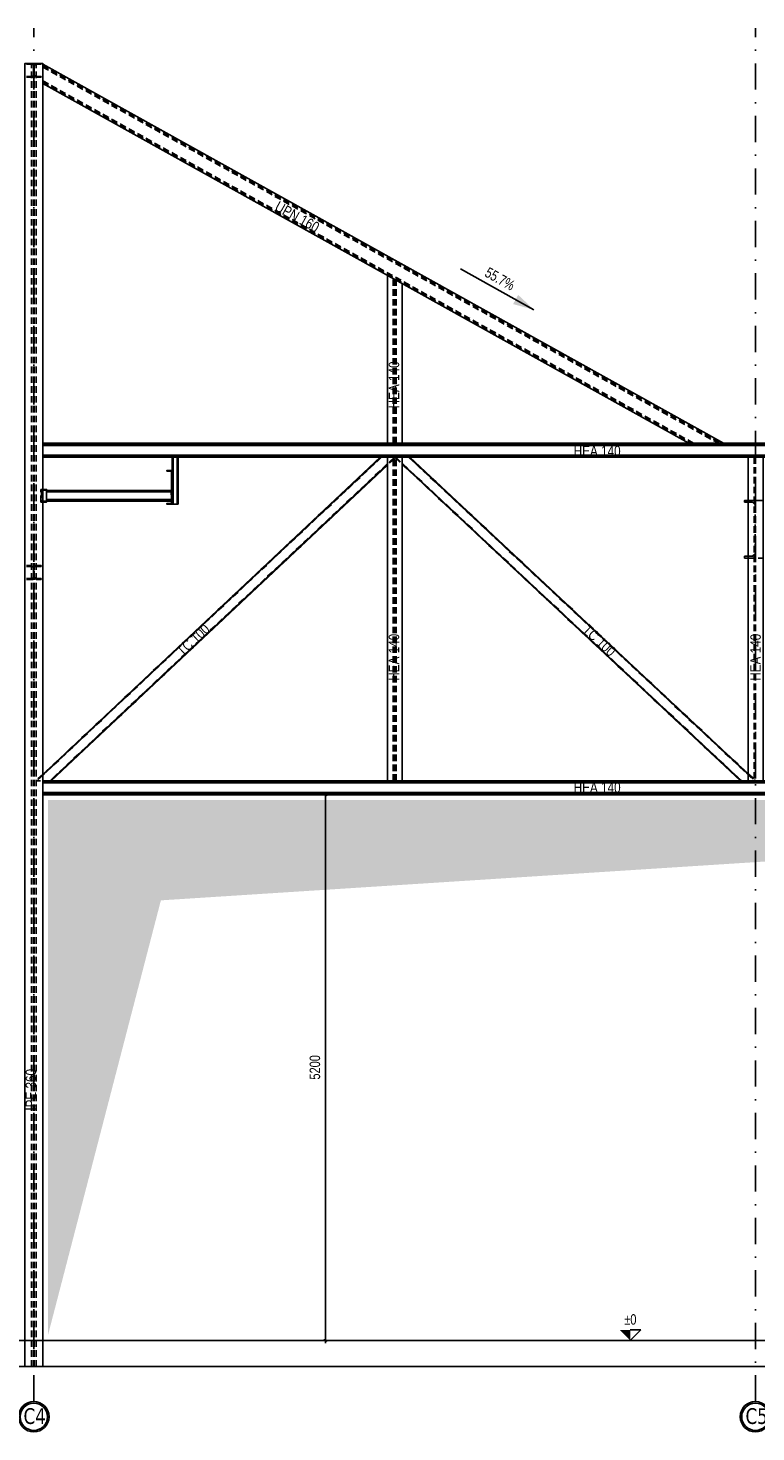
# Model space of a CAD drawing. Extents: x 293186 to 369035, y -341273 to -122059.
# Tile 26 of 64: x 307007 to 313936, y -233059 to -219680. Entities that reach past the tile are written whole.
import ezdxf

# ---------------------------------------------------------------- set-up
doc = ezdxf.new("R2010")
doc.units = 0
doc.header["$LTSCALE"] = 50
doc.linetypes.add('DASHDOT', pattern=[10, 5, -2.5, 0, -2.5])
doc.linetypes.add('HIDDEN', pattern=[1.875, 1.25, -0.625])
doc.layers.get('0').update_dxf_attribs({"color": 1, "linetype": 'CONTINUOUS'})
doc.layers.add('ECHELLE_1_50', color=7, linetype='CONTINUOUS')
doc.styles.add('ARIAL', font='txt')
doc.styles.add('TAHOMA', font='txt')

# ---------------------------------------------------------------- blocks, each defined once
blk = doc.blocks.new('CDWK_EXTR_2')
at = {"color": 0}
blk.add_solid([(0, 0), (2, 0.5), (2, -0.5)], dxfattribs=at)
blk = doc.blocks.new('*D197')
at = {"layer": 'ECHELLE_1_50', "color": 150}
for p, q in [((312739, -232187), (312839, -232087)), ((312839, -232087), (312739, -232087)), ((312639, -232187), (312989, -232187))]:
    blk.add_line(p, q, dxfattribs=at)
blk.add_solid([(312739, -232187), (312739, -232087), (312639, -232087)], dxfattribs=at)
at = {"layer": 'ECHELLE_1_50', "color": 26, "style": 'ARIAL', "width": 0.75}
blk.add_text('%%P0', height=100, dxfattribs=at).set_placement((312683, -232037))
blk = doc.blocks.new('*D203')
at = {"layer": 'ECHELLE_1_50', "color": 150}
for p, q in [((309862, -226987), (309592, -226987)), ((309824, -226974), (309849, -226999)), ((309837, -226962), (309837, -232212)), ((309862, -232187), (309592, -232187)), ((309824, -232174), (309849, -232199))]:
    blk.add_line(p, q, dxfattribs=at)
at = {"layer": 'ECHELLE_1_50', "color": 26, "style": 'ARIAL', "width": 0.75}
blk.add_text('5200', height=100, rotation=90, dxfattribs=at).set_placement((309787, -229701))

msp = doc.modelspace()

# ---------------------------------------------------------------- hatches: boundary and pattern name
at = {"layer": 'ECHELLE_1_50'}
h = msp.add_hatch(dxfattribs=at)
h.set_pattern_fill('DOTS3', color=9, scale=94.48819, style=0, pattern_type=2)
h.set_pattern_definition([(0, (0, 0), (75, 70.7), [0, -70.7])])
h.paths.add_polyline_path([(323126, -227037), (307196, -227037), (307196, -232137), (308271, -227993)])

# ---------------------------------------------------------------- linework, layer by layer
at = {"layer": 'ECHELLE_1_50', "color": 158, "linetype": 'DASHDOT'}
for p, q in [((307061, -232769), (307061, -219680)), ((313931, -232769), (313931, -219680))]:
    msp.add_line(p, q, dxfattribs=at)
at = {"layer": 'ECHELLE_1_50', "color": 141, "linetype": 'HIDDEN'}
for p, q in [((307039, -232437), (307039, -220016)), ((307057, -232437), (307057, -220016)), ((307065, -232437), (307065, -220016)), ((307083, -232437), (307083, -220016)), ((310482, -223637), (310482, -222068)), ((310494, -223637), (310494, -222074)), ((310500, -223637), (310500, -222077)), ((310512, -223637), (310512, -222084)), ((310482, -226854), (310482, -223770)), ((310494, -226854), (310494, -223770)), ((310500, -226854), (310500, -223770)), ((310512, -226854), (310512, -223770)), ((313919, -223770), (313919, -226854)), ((313931, -223770), (313931, -226854))]:
    msp.add_line(p, q, dxfattribs=at)
at = {"layer": 'ECHELLE_1_50', "color": 146, "linetype": 'HIDDEN'}
for p, q in [((307146, -220034), (313610, -223637)), ((307146, -220038), (313603, -223637)), ((307146, -220051), (313579, -223637)), ((307146, -220182), (313345, -223637)), ((307146, -220195), (313322, -223637)), ((307146, -220199), (313314, -223637))]:
    msp.add_line(p, q, dxfattribs=at)
at = {"layer": 'ECHELLE_1_50', "color": 150, "linetype": 'CONTINUOUS'}
msp.add_line((311124, -221975), (311823, -222364), dxfattribs=at)
at = {"layer": 'ECHELLE_1_50', "color": 5, "linetype": 'CONTINUOUS'}
for p, q in [((323327, -223637), (307146, -223637)), ((323327, -223657), (307146, -223657)), ((323327, -223749), (307146, -223749)), ((323327, -223761), (307146, -223761)), ((310365, -223770), (307146, -226796)), ((310369, -223770), (307146, -226800)), ((310360, -223770), (307146, -226792)), ((310362, -223770), (307146, -226793)), ((310567, -223829), (313798, -226854)), ((310567, -223833), (313794, -226854)), ((310633, -223770), (313864, -226794)), ((310637, -223770), (313864, -226790)), ((310640, -223770), (313864, -226787)), ((310641, -223770), (313864, -226786)), ((310427, -223836), (307217, -226854)), ((310427, -223840), (307221, -226854)), ((310427, -223843), (307225, -226854)), ((310427, -223844), (307226, -226854)), ((310567, -223836), (313791, -226854)), ((310567, -223837), (313789, -226854)), ((323176, -226854), (307146, -226854)), ((323176, -226874), (307146, -226874)), ((323176, -226966), (307146, -226966)), ((323176, -226978), (307146, -226978))]:
    msp.add_line(p, q, dxfattribs=at)
at = {"layer": 'ECHELLE_1_50', "color": 5, "linetype": 'HIDDEN'}
for p, q in [((323327, -223657), (307146, -223657)), ((310362, -223770), (307081, -226854)), ((310365, -223770), (307084, -226854)), ((310366, -223770), (307086, -226854)), ((310367, -223770), (307086, -226854)), ((310369, -223770), (307089, -226854)), ((310372, -223770), (307091, -226854)), ((323327, -223749), (307146, -223749)), ((310494, -223770), (307214, -226854)), ((310494, -223773), (307217, -226854)), ((310494, -223775), (307219, -226854)), ((310494, -223775), (307220, -226854)), ((310491, -223780), (307221, -226854)), ((310493, -223781), (307225, -226854)), ((310490, -223777), (310427, -223836)), ((310491, -223780), (310427, -223840)), ((310494, -223781), (310427, -223844)), ((310493, -223781), (310427, -223843)), ((310490, -223777), (310490, -223770)), ((310491, -223780), (310490, -223777)), ((310493, -223781), (310491, -223780)), ((310494, -223780), (310493, -223781)), ((310494, -223770), (310494, -223781)), ((310500, -223774), (310500, -223770)), ((310501, -223774), (310500, -223773)), ((310500, -223774), (310567, -223837)), ((310501, -223770), (313795, -226854)), ((310503, -223773), (310501, -223774)), ((310501, -223774), (313791, -226854)), ((310502, -223770), (313796, -226854)), ((310504, -223770), (310503, -223773)), ((310503, -223773), (310567, -223833)), ((310503, -223773), (313794, -226854)), ((310504, -223770), (313798, -226854)), ((310507, -223770), (313801, -226854)), ((310630, -223770), (313924, -226854)), ((310633, -223770), (313927, -226854)), ((310635, -223770), (313930, -226854)), ((310635, -223770), (313929, -226854)), ((310637, -223770), (313928, -226850)), ((310640, -223770), (313930, -226849)), ((307146, -226792), (307080, -226854)), ((307217, -226854), (307080, -226854)), ((307146, -226800), (307089, -226854)), ((323176, -226874), (307146, -226874)), ((313864, -226786), (313931, -226849)), ((313864, -226790), (313928, -226850)), ((313864, -226794), (313927, -226854)), ((313927, -226854), (313928, -226850)), ((313928, -226850), (313930, -226849)), ((313930, -226849), (313931, -226850)), ((313931, -226849), (313931, -226854)), ((323176, -226966), (307146, -226966))]:
    msp.add_line(p, q, dxfattribs=at)
at = {"layer": 'ECHELLE_1_50', "color": 1, "linetype": 'HIDDEN'}
for p, q in [((310567, -223637), (310427, -223637)), ((308382, -224217), (308382, -223770)), ((308382, -224217), (308382, -223770)), ((308383, -224217), (308383, -223770)), ((308384, -224217), (308384, -223770)), ((308386, -224217), (308386, -223770)), ((308387, -224217), (308387, -223770)), ((308427, -224217), (308427, -223770)), ((308429, -224217), (308429, -223770)), ((308430, -224217), (308430, -223770)), ((308431, -224217), (308431, -223770)), ((308432, -224217), (308432, -223770)), ((308432, -224217), (308432, -223770)), ((310504, -223770), (310504, -223770)), ((310504, -223770), (310567, -223829)), ((307182, -224099), (308368, -224099)), ((307182, -224174), (308372, -224174)), ((314004, -224181), (313864, -224181)), ((313864, -224731), (314004, -224731)), ((310567, -226854), (310427, -226854)), ((314004, -226854), (313864, -226854)), ((313927, -226854), (313927, -226854))]:
    msp.add_line(p, q, dxfattribs=at)
at = {"layer": 'ECHELLE_1_50', "color": 1, "linetype": 'CONTINUOUS'}
for p, q in [((308377, -224217), (308377, -223770)), ((308378, -224217), (308378, -223770)), ((308379, -224217), (308379, -223770)), ((308381, -224217), (308381, -223770)), ((308384, -224217), (308384, -223770)), ((308387, -224217), (308387, -223770)), ((308427, -224217), (308427, -223770)), ((308430, -224217), (308430, -223770)), ((308433, -224217), (308433, -223770)), ((308435, -224217), (308435, -223770)), ((308437, -224217), (308437, -223770)), ((308437, -224217), (308437, -223770)), ((307182, -224187), (307182, -224087)), ((307182, -224092), (308368, -224092)), ((307182, -224099), (308368, -224099)), ((307182, -224174), (308372, -224174)), ((307182, -224181), (308372, -224181)), ((307182, -224187), (308372, -224187)), ((308372, -224127), (308368, -224127)), ((308377, -224217), (308437, -224217))]:
    msp.add_line(p, q, dxfattribs=at)
at = {"layer": 'ECHELLE_1_50', "color": 141, "linetype": 'CONTINUOUS'}
msp.add_line((313864, -223770), (313864, -226854), dxfattribs=at)
for points in [[(307146, -232437), (306976, -232437), (306976, -232437), (306976, -220016), (306976, -220016), (307146, -220016), (307146, -220016), (307146, -232437)], [(310427, -223637), (310427, -222037), (310427, -222037), (310567, -222115), (310567, -222115), (310567, -223637)], [(310427, -226854), (310427, -223770), (310427, -223770), (310567, -223770), (310567, -223770), (310567, -226854)], [(313864, -223770), (314004, -223770), (314004, -223770), (314004, -226854)]]:
    msp.add_lwpolyline(points, dxfattribs=at)
at = {"layer": 'ECHELLE_1_50', "color": 1, "linetype": 'HIDDEN'}
for points in [[(306991, -220149), (307131, -220149), (307131, -220149), (307131, -220141), (307131, -220141), (307075, -220141), (307075, -220141), (307063, -220129), (307063, -220129), (307063, -220037), (307063, -220037), (307075, -220025), (307075, -220025), (307131, -220025), (307131, -220025), (307131, -220016)], [(306991, -220025), (307046, -220025), (307046, -220025), (307058, -220037), (307058, -220037), (307058, -220129), (307058, -220129), (307046, -220141), (307046, -220141), (306991, -220141)], [(307146, -224197), (307127, -224197), (307127, -224197), (307127, -224077), (307127, -224077), (307146, -224077)], [(307146, -224086), (307143, -224087), (307143, -224087), (307134, -224096), (307134, -224096), (307134, -224177), (307134, -224177), (307143, -224187), (307143, -224187), (307146, -224187)], [(313864, -224198), (313904, -224198), (313904, -224198), (313928, -224222), (313928, -224222), (313928, -224690), (313928, -224690), (313904, -224714), (313904, -224714), (313864, -224714)], [(306991, -224934), (307131, -224934), (307131, -224934), (307131, -224926), (307131, -224926), (307075, -224926), (307075, -224926), (307063, -224914), (307063, -224914), (307063, -224822), (307063, -224822), (307075, -224810), (307075, -224810), (307131, -224810), (307131, -224810), (307131, -224801), (307131, -224801), (306991, -224801)], [(307046, -224810), (307058, -224822), (307058, -224822), (307058, -224914), (307058, -224914), (307046, -224926), (307046, -224926), (306991, -224926)], [(306991, -224810), (307046, -224810)]]:
    msp.add_lwpolyline(points, dxfattribs=at)
at = {"layer": 'ECHELLE_1_50', "color": 146, "linetype": 'CONTINUOUS'}
msp.add_lwpolyline([(307146, -220208), (313298, -223637), (313298, -223637), (313627, -223637), (313627, -223637), (307146, -220025), (307146, -220025), (307146, -220208)], dxfattribs=at)
at = {"layer": 'ECHELLE_1_50', "color": 5, "linetype": 'CONTINUOUS'}
for points in [[(323327, -223770), (307146, -223770), (307146, -223770), (307146, -223637)], [(323327, -223637), (323327, -223645), (323327, -223645), (307146, -223645)], [(323176, -226978), (323176, -226987), (323176, -226987), (307146, -226987), (307146, -226987), (307146, -226854)], [(323176, -226854), (323176, -226862), (323176, -226862), (307146, -226862)]]:
    msp.add_lwpolyline(points, dxfattribs=at)
at = {"layer": 'ECHELLE_1_50', "color": 1, "linetype": 'CONTINUOUS'}
for points in [[(308327, -223902), (308327, -223897), (308327, -223897), (308377, -223897), (308377, -223897), (308377, -224217), (308377, -224217), (308327, -224217), (308327, -224217), (308327, -224212), (308327, -224212), (308372, -224212), (308372, -224212), (308372, -223902), (308372, -223902), (308327, -223902)], [(307146, -224077), (307146, -224086), (307146, -224086), (307182, -224083), (307182, -224083), (307182, -224077), (307182, -224077), (307146, -224077)], [(307182, -224087), (308367, -224087), (308367, -224087), (308368, -224088), (308368, -224088), (308368, -224127)], [(307146, -224187), (307182, -224190), (307182, -224190), (307182, -224197), (307182, -224197), (307146, -224197), (307146, -224197), (307146, -224187)], [(313864, -224181), (313829, -224181), (313829, -224181), (313829, -224198), (313829, -224198), (313864, -224198)], [(313864, -224714), (313829, -224714), (313829, -224714), (313829, -224731), (313829, -224731), (313864, -224731)]]:
    msp.add_lwpolyline(points, dxfattribs=at)
at = {"layer": 'ECHELLE_1_50', "color": 9, "linetype": 'CONTINUOUS'}
msp.add_lwpolyline([(294166, -232437), (334206, -232437), (334206, -232187), (294166, -232187)], close=True, dxfattribs=at)
at = {"layer": 'ECHELLE_1_50', "color": 158, "linetype": 'CONTINUOUS'}
for centre, radius in [((307061, -232914), 145), ((307061, -232914), 130), ((313931, -232914), 145), ((313931, -232914), 130)]:
    msp.add_circle(centre, radius, dxfattribs=at)

# ---------------------------------------------------------------- block references
at = {"layer": 'ECHELLE_1_50', "color": 150, "linetype": 'CONTINUOUS', "xscale": 100, "yscale": 100, "zscale": 100, "rotation": 150.87267424}
msp.add_blockref('CDWK_EXTR_2', (311823, -222364), dxfattribs=at)
at = {"layer": 'ECHELLE_1_50', "color": 0}
for name in ['*D203', '*D197']:
    msp.add_blockref(name, (0, 0), dxfattribs=at)

# ---------------------------------------------------------------- texts
at = {"layer": 'ECHELLE_1_50', "color": 7, "style": 'ARIAL', "width": 0.8}
for s, rotation, p in [('UPN 160', 330.869, (309347, -221411)), ('HEA 140', 90, (310540, -223304)), ('TC 100', 43.2306, (308479, -225673)), ('TC 100', 316.8895, (312277, -225427)), ('HEA 140', 90, (310540, -225900)), ('HEA 140', 90, (313983, -225900)), ('IPE 360', 90, (307083, -229997))]:
    msp.add_text(s, height=100, rotation=rotation, dxfattribs=at).set_placement(p)
at = {"layer": 'ECHELLE_1_50', "color": 26, "style": 'ARIAL', "width": 0.75}
msp.add_text('55.7%', height=100, rotation=330.8727, dxfattribs=at).set_placement((311346, -222041))
at = {"layer": 'ECHELLE_1_50', "color": 7, "style": 'ARIAL', "width": 0.8}
for p in [(312201, -223761), (312201, -226967)]:
    msp.add_text('HEA 140', height=100, dxfattribs=at).set_placement(p)
at = {"layer": 'ECHELLE_1_50', "color": 96, "style": 'TAHOMA', "width": 0.9}
for s, p in [('C4', (306963, -232983)), ('C5', (313837, -232983))]:
    msp.add_text(s, height=150, dxfattribs=at).set_placement(p)

doc.saveas('drawing.dxf')
